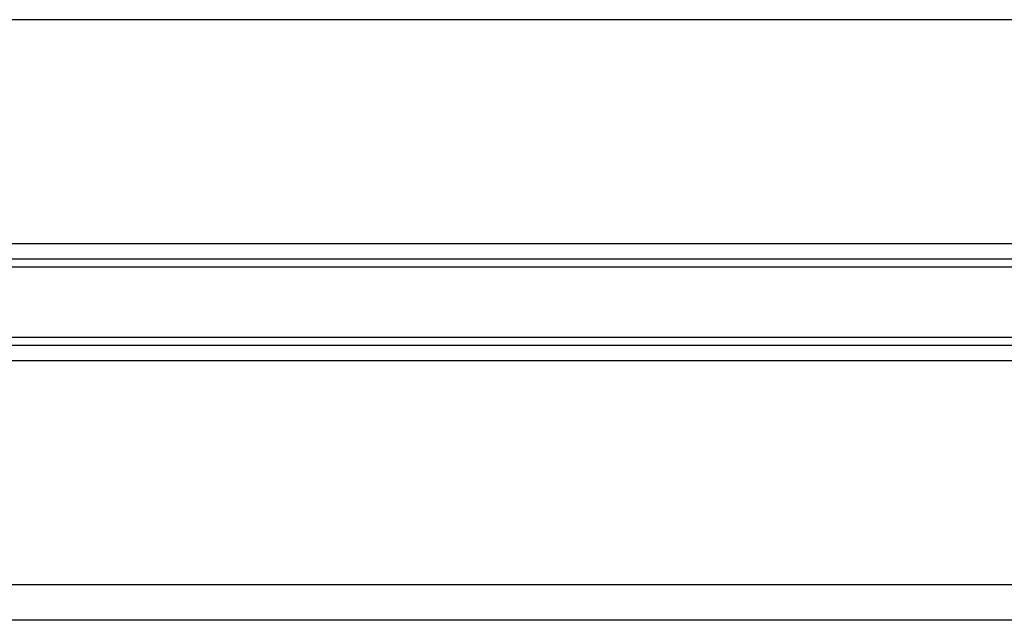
# Model space of a CAD drawing. Header units: millimetres. Extents: x 0 to 420, y 0 to 300.
# Tile 52 of 73: x 273.21 to 284.13, y 159.36 to 166.01. Entities that reach past the tile are written whole.
import ezdxf

# ---------------------------------------------------------------- set-up
doc = ezdxf.new("R2010")
doc.units = ezdxf.units.MM

msp = doc.modelspace()

# ---------------------------------------------------------------- linework, layer by layer
at = {"color": 7, "linetype": 'Continuous', "lineweight": 25}
for p, q in [((359.0973, 166.0135), (258.8629, 166.0135)), ((359.0973, 163.5312), (258.8629, 163.5312)), ((350.9924, 163.3614), (266.9678, 163.3614)), ((350.9812, 163.2715), (266.979, 163.2715)), ((350.9812, 162.4909), (266.979, 162.4909)), ((350.9924, 162.401), (266.9678, 162.401)), ((359.0973, 162.2313), (258.8629, 162.2313)), ((359.0973, 159.7489), (258.8629, 159.7489)), ((345.0019, 159.3573), (272.9583, 159.3573))]:
    msp.add_line(p, q, dxfattribs=at)

doc.saveas('drawing.dxf')
